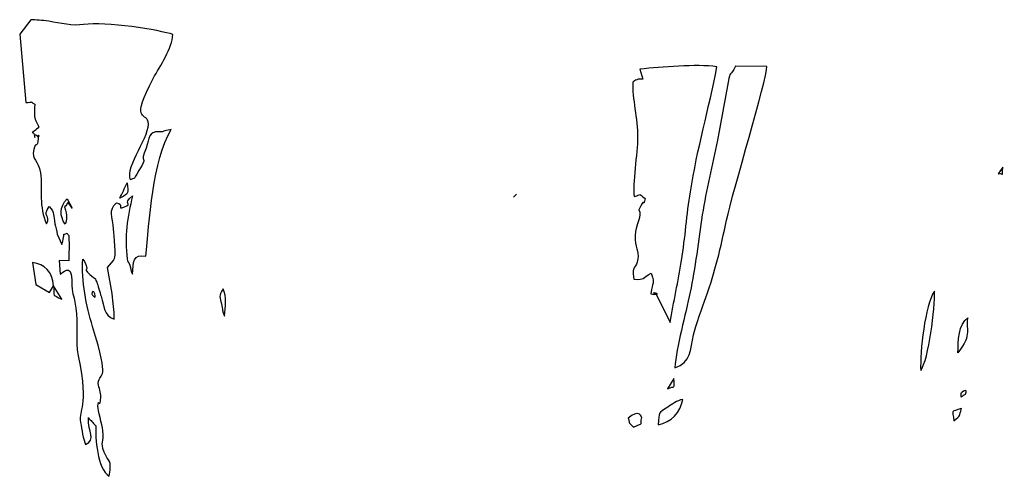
# Model space of a CAD drawing. Header units: millimetres. Extents: x 71 to 150, y -119 to -11.
# Tile 29 of 115: x 98 to 113, y -111 to -104. Entities that reach past the tile are written whole.
import ezdxf

# ---------------------------------------------------------------- set-up
doc = ezdxf.new("R2010")
doc.units = ezdxf.units.MM
doc.header["$MEASUREMENT"] = 0
doc.layers.add('layer 1', color=7, linetype='Continuous')

msp = doc.modelspace()

# ---------------------------------------------------------------- linework, layer by layer
at = {"layer": 'layer 1'}
for points, knots in [([(98.153, -105.4035), (98.1838, -105.3809), (98.1978, -105.365), (98.2237, -105.3371), (98.2237, -105.3371), (98.1373, -105.1888), (98.1545, -105.1538), (98.1612, -104.9858), (98.1612, -104.9858), (98.0661, -104.9253), (98.1534, -104.9643), (98.0203, -104.9588), (98.0203, -104.9588), (98.0203, -104.9588), (97.9268, -103.8977), (97.9268, -103.8977), (97.9268, -103.8977), (97.9268, -103.8977), (98.0981, -103.6727), (98.0981, -103.6727), (98.0981, -103.6727), (98.1817, -103.676), (98.2712, -103.6821), (98.3773, -103.6979), (98.3773, -103.6979), (98.5573, -103.7246), (98.7497, -103.7757), (98.9203, -103.7486), (98.9203, -103.7486), (99.2494, -103.6963), (100.1204, -103.8343), (100.3044, -103.9035), (100.3044, -103.9035), (100.3023, -104.1131), (100.1058, -104.3895), (100.0022, -104.5849), (100.0022, -104.5849), (99.6482, -105.2521), (99.8817, -105.114), (99.922, -105.259), (99.922, -105.259), (99.9753, -105.4507), (99.5576, -105.9543), (99.6494, -106.1601), (99.6494, -106.1601), (99.7514, -106.111), (99.6658, -106.1942), (99.8268, -105.9317), (99.8268, -105.9317), (99.902, -105.8091), (99.7864, -105.915), (99.8887, -105.6715), (99.8887, -105.6715), (99.956, -105.5111), (99.9108, -105.4046), (100.095, -105.417), (100.095, -105.417), (100.1891, -105.4233), (100.1332, -105.3959), (100.2794, -105.3811), (100.2794, -105.3811), (99.9958, -105.8524), (99.9321, -106.8254), (99.8865, -107.3499), (99.8865, -107.3499), (99.6891, -107.3073), (99.688, -107.4419), (99.6778, -107.6296), (99.6778, -107.6296), (99.6511, -107.5649), (99.6587, -107.5493), (99.6361, -107.4862), (99.6361, -107.4862), (99.6262, -107.4586), (99.6007, -107.4196), (99.597, -107.3934), (99.597, -107.3934), (99.5528, -107.046), (99.5978, -106.7398), (99.6805, -106.4089), (99.6805, -106.4089), (99.5052, -106.5446), (99.708, -106.525), (99.5438, -106.5868), (99.5438, -106.5868), (99.4271, -106.6308), (99.5597, -106.5324), (99.4284, -106.5212), (99.4284, -106.5212), (99.3012, -106.6314), (99.3699, -106.7302), (99.3837, -106.9304), (99.3837, -106.9304), (99.3901, -107.0235), (99.4384, -107.3603), (99.3835, -107.4158), (99.3835, -107.4158), (99.3835, -107.4158), (99.2929, -107.521), (99.2929, -107.521), (99.2929, -107.521), (99.2929, -107.521), (99.3634, -107.9289), (99.3634, -107.9289), (99.3634, -107.9289), (99.3711, -108.0794), (99.4047, -108.1806), (99.3921, -108.3274), (99.3921, -108.3274), (99.2222, -108.2596), (99.2478, -108.1337), (99.192, -107.9708), (99.192, -107.9708), (99.1716, -107.9113), (99.1404, -107.7906), (99.1235, -107.7525), (99.1235, -107.7525), (99.0813, -107.6578), (99.1265, -107.7246), (99.0488, -107.6588), (99.0488, -107.6588), (98.8579, -107.4972), (99.0585, -107.6325), (98.9081, -107.392), (98.9081, -107.392), (98.88, -107.7296), (98.9615, -108.1252), (99.0584, -108.4395), (99.0584, -108.4395), (99.3381, -109.3464), (99.1708, -109.119), (99.1448, -109.3245), (99.1448, -109.3245), (99.1603, -109.3955), (99.1904, -109.4671), (99.1872, -109.5332), (99.1872, -109.5332), (99.1771, -109.7446), (99.1471, -109.5298), (99.1423, -109.6812), (99.1423, -109.6812), (99.1405, -109.7348), (99.2069, -109.9665), (99.2193, -110.0561), (99.2193, -110.0561), (99.2476, -110.2597), (99.1701, -110.2203), (99.2381, -110.3911), (99.2381, -110.3911), (99.3104, -110.5727), (99.3602, -110.4749), (99.318, -110.7684), (99.318, -110.7684), (99.1234, -110.6529), (99.1034, -110.1598), (99.1073, -109.9829), (99.1073, -109.9829), (99.0585, -109.9324), (99.0346, -109.9022), (98.9933, -109.8569), (98.9933, -109.8569), (98.9897, -110.0883), (99.1156, -110.1895), (98.9514, -110.2737), (98.9514, -110.2737), (98.9136, -110.2026), (98.8905, -110.0367), (98.8722, -109.93), (98.8722, -109.93), (98.833, -109.7009), (99.0089, -109.7512), (98.8359, -108.8952), (98.8359, -108.8952), (98.7878, -108.6572), (98.8335, -108.3928), (98.7987, -108.1533), (98.7987, -108.1533), (98.7565, -107.8632), (98.7387, -107.9976), (98.7346, -107.7119), (98.7346, -107.7119), (98.7309, -107.4461), (98.5862, -107.6171), (98.5558, -107.6268), (98.5558, -107.6268), (98.5558, -107.6268), (98.5414, -107.4151), (98.5414, -107.4151), (98.5414, -107.4151), (98.5414, -107.4151), (98.6898, -107.418), (98.6898, -107.418), (98.6898, -107.418), (98.6899, -107.3271), (98.6951, -107.2333), (98.6931, -107.1438), (98.6931, -107.1438), (98.689, -106.9609), (98.6994, -107.0571), (98.6617, -106.992), (98.6617, -106.992), (98.5829, -107.0272), (98.6337, -106.9766), (98.6051, -107.0576), (98.6051, -107.0576), (98.6051, -107.0576), (98.5897, -107.1395), (98.5897, -107.1395), (98.5897, -107.1395), (98.5888, -107.1336), (98.5841, -107.1585), (98.5795, -107.1672), (98.5795, -107.1672), (98.5795, -107.1672), (98.5113, -107.0059), (98.5113, -107.0059), (98.5113, -107.0059), (98.4992, -106.9591), (98.4841, -106.8908), (98.4739, -106.8437), (98.4739, -106.8437), (98.444, -106.7055), (98.4763, -106.6832), (98.3864, -106.5732), (98.3864, -106.5732), (98.2638, -106.7428), (98.4193, -106.7028), (98.3438, -106.8446), (98.3438, -106.8446), (98.2178, -106.5853), (98.2856, -106.3121), (98.2489, -106.052), (98.2489, -106.052), (98.2212, -105.8552), (98.1064, -105.8499), (98.144, -105.6921), (98.144, -105.6921), (98.1769, -105.554), (98.2052, -105.682), (98.2128, -105.5194), (98.2128, -105.5194), (98.2183, -105.402), (98.2519, -105.5436), (98.192, -105.4732), (98.192, -105.4732), (98.1393, -105.4113), (98.1828, -105.5928), (98.1476, -105.4421), (98.1476, -105.4421), (98.1445, -105.4287), (98.1287, -105.4307), (98.1206, -105.4233), (98.1206, -105.4233), (98.1206, -105.4233), (98.153, -105.4035), (98.153, -105.4035)], [0, 0, 0, 0, 0.0153846, 0.0153846, 0.0153846, 0.0153846, 0.0307692, 0.0307692, 0.0307692, 0.0307692, 0.0461538, 0.0461538, 0.0461538, 0.0461538, 0.0615385, 0.0615385, 0.0615385, 0.0615385, 0.0769231, 0.0769231, 0.0769231, 0.0769231, 0.0923077, 0.0923077, 0.0923077, 0.0923077, 0.1076923, 0.1076923, 0.1076923, 0.1076923, 0.1230769, 0.1230769, 0.1230769, 0.1230769, 0.1384615, 0.1384615, 0.1384615, 0.1384615, 0.1538462, 0.1538462, 0.1538462, 0.1538462, 0.1692308, 0.1692308, 0.1692308, 0.1692308, 0.1846154, 0.1846154, 0.1846154, 0.1846154, 0.2, 0.2, 0.2, 0.2, 0.2153846, 0.2153846, 0.2153846, 0.2153846, 0.2307692, 0.2307692, 0.2307692, 0.2307692, 0.2461538, 0.2461538, 0.2461538, 0.2461538, 0.2615385, 0.2615385, 0.2615385, 0.2615385, 0.2769231, 0.2769231, 0.2769231, 0.2769231, 0.2923077, 0.2923077, 0.2923077, 0.2923077, 0.3076923, 0.3076923, 0.3076923, 0.3076923, 0.3230769, 0.3230769, 0.3230769, 0.3230769, 0.3384615, 0.3384615, 0.3384615, 0.3384615, 0.3538462, 0.3538462, 0.3538462, 0.3538462, 0.3692308, 0.3692308, 0.3692308, 0.3692308, 0.3846154, 0.3846154, 0.3846154, 0.3846154, 0.4, 0.4, 0.4, 0.4, 0.4153846, 0.4153846, 0.4153846, 0.4153846, 0.4307692, 0.4307692, 0.4307692, 0.4307692, 0.4461538, 0.4461538, 0.4461538, 0.4461538, 0.4615385, 0.4615385, 0.4615385, 0.4615385, 0.4769231, 0.4769231, 0.4769231, 0.4769231, 0.4923077, 0.4923077, 0.4923077, 0.4923077, 0.5076923, 0.5076923, 0.5076923, 0.5076923, 0.5230769, 0.5230769, 0.5230769, 0.5230769, 0.5384615, 0.5384615, 0.5384615, 0.5384615, 0.5538462, 0.5538462, 0.5538462, 0.5538462, 0.5692308, 0.5692308, 0.5692308, 0.5692308, 0.5846154, 0.5846154, 0.5846154, 0.5846154, 0.6, 0.6, 0.6, 0.6, 0.6153846, 0.6153846, 0.6153846, 0.6153846, 0.6307692, 0.6307692, 0.6307692, 0.6307692, 0.6461538, 0.6461538, 0.6461538, 0.6461538, 0.6615385, 0.6615385, 0.6615385, 0.6615385, 0.6769231, 0.6769231, 0.6769231, 0.6769231, 0.6923077, 0.6923077, 0.6923077, 0.6923077, 0.7076923, 0.7076923, 0.7076923, 0.7076923, 0.7230769, 0.7230769, 0.7230769, 0.7230769, 0.7384615, 0.7384615, 0.7384615, 0.7384615, 0.7538462, 0.7538462, 0.7538462, 0.7538462, 0.7692308, 0.7692308, 0.7692308, 0.7692308, 0.7846154, 0.7846154, 0.7846154, 0.7846154, 0.8, 0.8, 0.8, 0.8, 0.8153846, 0.8153846, 0.8153846, 0.8153846, 0.8307692, 0.8307692, 0.8307692, 0.8307692, 0.8461538, 0.8461538, 0.8461538, 0.8461538, 0.8615385, 0.8615385, 0.8615385, 0.8615385, 0.8769231, 0.8769231, 0.8769231, 0.8769231, 0.8923077, 0.8923077, 0.8923077, 0.8923077, 0.9076923, 0.9076923, 0.9076923, 0.9076923, 0.9230769, 0.9230769, 0.9230769, 0.9230769, 0.9384615, 0.9384615, 0.9384615, 0.9384615, 0.9538462, 0.9538462, 0.9538462, 0.9538462, 0.9692308, 0.9692308, 0.9692308, 0.9692308, 1, 1, 1, 1]), ([(107.5608, -104.4393), (107.9005, -104.413), (108.4316, -104.3575), (108.7556, -104.4038), (108.7556, -104.4038), (108.633, -105.0556), (108.4514, -105.672), (108.3435, -106.3472), (108.3435, -106.3472), (108.288, -106.6945), (108.2648, -107.0633), (108.2066, -107.4124), (108.2066, -107.4124), (108.1527, -107.735), (108.0854, -108.0615), (108.0279, -108.3773), (108.0279, -108.3773), (108.0279, -108.3773), (107.8148, -107.9359), (107.8148, -107.9359), (107.8148, -107.9359), (107.6758, -107.8873), (107.93, -107.9409), (107.7884, -107.939), (107.7884, -107.939), (107.7408, -107.9384), (107.8208, -107.9612), (107.7313, -107.931), (107.7313, -107.931), (107.7467, -107.7279), (107.8044, -107.8067), (107.7361, -107.6116), (107.7361, -107.6116), (107.5794, -107.6902), (107.6456, -107.7173), (107.4664, -107.7063), (107.4664, -107.7063), (107.4296, -107.4616), (107.5082, -107.5526), (107.5296, -107.3895), (107.5296, -107.3895), (107.5462, -107.263), (107.4764, -107.2221), (107.4872, -107.0245), (107.4872, -107.0245), (107.4967, -106.8516), (107.5478, -106.8302), (107.5572, -106.7008), (107.5572, -106.7008), (107.5662, -106.5763), (107.5056, -106.7063), (107.5742, -106.5655), (107.5742, -106.5655), (107.64, -106.4308), (107.6029, -106.6071), (107.641, -106.4503), (107.641, -106.4503), (107.5324, -106.37), (107.5937, -106.3841), (107.4722, -106.421), (107.4722, -106.421), (107.4427, -106.241), (107.5221, -105.7354), (107.5247, -105.5071), (107.5247, -105.5071), (107.5281, -105.2093), (107.4367, -104.8953), (107.4494, -104.6424), (107.4494, -104.6424), (107.4975, -104.6089), (107.4599, -104.624), (107.5348, -104.5996), (107.5348, -104.5996), (107.5432, -104.5968), (107.608, -104.5961), (107.6031, -104.5993), (107.6031, -104.5993), (107.6031, -104.5993), (107.5608, -104.4393), (107.5608, -104.4393)], [0, 0, 0, 0, 0.047619, 0.047619, 0.047619, 0.047619, 0.0952381, 0.0952381, 0.0952381, 0.0952381, 0.1428571, 0.1428571, 0.1428571, 0.1428571, 0.1904762, 0.1904762, 0.1904762, 0.1904762, 0.2380952, 0.2380952, 0.2380952, 0.2380952, 0.2857143, 0.2857143, 0.2857143, 0.2857143, 0.3333333, 0.3333333, 0.3333333, 0.3333333, 0.3809524, 0.3809524, 0.3809524, 0.3809524, 0.4285714, 0.4285714, 0.4285714, 0.4285714, 0.4761905, 0.4761905, 0.4761905, 0.4761905, 0.5238095, 0.5238095, 0.5238095, 0.5238095, 0.5714286, 0.5714286, 0.5714286, 0.5714286, 0.6190476, 0.6190476, 0.6190476, 0.6190476, 0.6666667, 0.6666667, 0.6666667, 0.6666667, 0.7142857, 0.7142857, 0.7142857, 0.7142857, 0.7619048, 0.7619048, 0.7619048, 0.7619048, 0.8095238, 0.8095238, 0.8095238, 0.8095238, 0.8571429, 0.8571429, 0.8571429, 0.8571429, 0.9047619, 0.9047619, 0.9047619, 0.9047619, 1, 1, 1, 1]), ([(108.1006, -109.0843), (108.1317, -108.7513), (108.2675, -108.2531), (108.3404, -107.9068), (108.3404, -107.9068), (108.4174, -107.541), (108.4715, -107.0969), (108.5294, -106.7072), (108.5294, -106.7072), (108.587, -106.3195), (108.6904, -105.9291), (108.7643, -105.5459), (108.7643, -105.5459), (108.7643, -105.5459), (108.9314, -104.6431), (108.9314, -104.6431), (108.9314, -104.6431), (108.9625, -104.4567), (108.9634, -104.5648), (109.0441, -104.3967), (109.0441, -104.3967), (109.0441, -104.3967), (109.5339, -104.4006), (109.5339, -104.4006), (109.5339, -104.4006), (109.5306, -104.5917), (109.0048, -106.3397), (108.9065, -106.7876), (108.9065, -106.7876), (108.8125, -107.2162), (108.7316, -107.5882), (108.5835, -107.9905), (108.5835, -107.9905), (108.5353, -108.1215), (108.4207, -108.4382), (108.3922, -108.5689), (108.3922, -108.5689), (108.3414, -108.8019), (108.3617, -108.9952), (108.1006, -109.0843)], [0, 0, 0, 0, 0.0909091, 0.0909091, 0.0909091, 0.0909091, 0.1818182, 0.1818182, 0.1818182, 0.1818182, 0.2727273, 0.2727273, 0.2727273, 0.2727273, 0.3636364, 0.3636364, 0.3636364, 0.3636364, 0.4545455, 0.4545455, 0.4545455, 0.4545455, 0.5454545, 0.5454545, 0.5454545, 0.5454545, 0.6363636, 0.6363636, 0.6363636, 0.6363636, 0.7272727, 0.7272727, 0.7272727, 0.7272727, 0.8181818, 0.8181818, 0.8181818, 0.8181818, 1, 1, 1, 1]), ([(113.1965, -105.9623), (113.1753, -106.1532), (113.2201, -106.0421), (113.1233, -106.069), (113.1233, -106.069), (113.1233, -106.069), (113.1965, -105.9623), (113.1965, -105.9623)], [0, 0, 0, 0, 0.3333333, 0.3333333, 0.3333333, 0.3333333, 1, 1, 1, 1]), ([(99.4839, -106.4475), (99.6305, -106.3666), (99.6132, -106.3641), (99.5966, -106.2084), (99.5966, -106.2084), (99.5603, -106.2907), (99.5106, -106.3792), (99.4839, -106.4475)], [0, 0, 0, 0, 0.3333333, 0.3333333, 0.3333333, 0.3333333, 1, 1, 1, 1]), ([(98.6247, -106.5797), (98.6915, -106.5397), (98.6384, -106.4457), (98.7408, -106.6036), (98.7408, -106.6036), (98.7408, -106.6036), (98.6617, -106.4544), (98.6617, -106.4544), (98.6617, -106.4544), (98.5412, -106.5884), (98.5483, -106.7202), (98.6317, -106.8499), (98.6317, -106.8499), (98.6669, -106.7814), (98.6642, -106.7276), (98.6247, -106.5797)], [0, 0, 0, 0, 0.2, 0.2, 0.2, 0.2, 0.4, 0.4, 0.4, 0.4, 0.6, 0.6, 0.6, 0.6, 1, 1, 1, 1]), ([(98.4525, -107.8076), (98.4525, -107.8076), (98.3916, -107.9101), (98.3916, -107.9101), (98.3916, -107.9101), (98.3916, -107.9101), (98.1789, -107.7862), (98.1789, -107.7862), (98.1789, -107.7862), (98.1789, -107.7862), (98.1243, -107.4483), (98.1243, -107.4483), (98.1243, -107.4483), (98.315, -107.4654), (98.4386, -107.5961), (98.4525, -107.8076)], [0, 0, 0, 0, 0.2, 0.2, 0.2, 0.2, 0.4, 0.4, 0.4, 0.4, 0.6, 0.6, 0.6, 0.6, 1, 1, 1, 1]), ([(98.4525, -107.8076), (98.4525, -107.8076), (98.5826, -108.0171), (98.5826, -108.0171), (98.5826, -108.0171), (98.4206, -107.9361), (98.4722, -107.9936), (98.4525, -107.8076)], [0, 0, 0, 0, 0.3333333, 0.3333333, 0.3333333, 0.3333333, 1, 1, 1, 1]), ([(99.0477, -107.9366), (99.0441, -107.8877), (99.0713, -107.8746), (99.0924, -107.9342), (99.0924, -107.9342), (99.1293, -108.0384), (99.0484, -107.9462), (99.0477, -107.9366)], [0, 0, 0, 0, 0.3333333, 0.3333333, 0.3333333, 0.3333333, 1, 1, 1, 1]), ([(101.0662, -108.1117), (101.0402, -107.9743), (101.0099, -107.9735), (101.0847, -107.8559), (101.0847, -107.8559), (101.1474, -107.9751), (101.1219, -108.1346), (101.1069, -108.2793), (101.1069, -108.2793), (101.0598, -108.1378), (101.0905, -108.2405), (101.0662, -108.1117)], [0, 0, 0, 0, 0.25, 0.25, 0.25, 0.25, 0.5, 0.5, 0.5, 0.5, 1, 1, 1, 1]), ([(111.9211, -109.1251), (111.9108, -108.8268), (111.9856, -108.1162), (112.1343, -107.8903), (112.1343, -107.8903), (112.1462, -108.1478), (112.0488, -108.9515), (111.9211, -109.1251)], [0, 0, 0, 0, 0.3333333, 0.3333333, 0.3333333, 0.3333333, 1, 1, 1, 1]), ([(112.5006, -108.8478), (112.7374, -108.554), (112.6059, -108.4668), (112.6522, -108.3082), (112.6522, -108.3082), (112.5097, -108.3844), (112.5004, -108.6876), (112.5006, -108.8478)], [0, 0, 0, 0, 0.3333333, 0.3333333, 0.3333333, 0.3333333, 1, 1, 1, 1]), ([(107.9894, -109.4087), (107.9894, -109.4087), (108.0869, -109.2481), (108.0869, -109.2481), (108.0869, -109.2481), (108.097, -109.427), (108.1099, -109.353), (107.9894, -109.4087)], [0, 0, 0, 0, 0.3333333, 0.3333333, 0.3333333, 0.3333333, 1, 1, 1, 1]), ([(112.547, -109.4781), (112.5491, -109.4645), (112.672, -109.3791), (112.6174, -109.4935), (112.6174, -109.4935), (112.6174, -109.4935), (112.5949, -109.5012), (112.5949, -109.5012), (112.5949, -109.5012), (112.5821, -109.4994), (112.5302, -109.5873), (112.547, -109.4781)], [0, 0, 0, 0, 0.25, 0.25, 0.25, 0.25, 0.5, 0.5, 0.5, 0.5, 1, 1, 1, 1]), ([(107.8425, -109.9674), (107.8688, -109.7581), (107.829, -109.8019), (107.9941, -109.6925), (107.9941, -109.6925), (108.0649, -109.6456), (108.1308, -109.5942), (108.2262, -109.5726), (108.2262, -109.5726), (108.1878, -109.779), (108.0533, -109.927), (107.8425, -109.9674)], [0, 0, 0, 0, 0.25, 0.25, 0.25, 0.25, 0.5, 0.5, 0.5, 0.5, 1, 1, 1, 1]), ([(107.3764, -109.864), (107.5759, -109.7145), (107.5789, -109.8494), (107.5878, -109.855), (107.5878, -109.855), (107.5515, -109.9885), (107.6449, -109.9211), (107.4583, -110.0037), (107.4583, -110.0037), (107.3577, -109.9126), (107.4128, -109.9419), (107.3764, -109.864)], [0, 0, 0, 0, 0.25, 0.25, 0.25, 0.25, 0.5, 0.5, 0.5, 0.5, 1, 1, 1, 1]), ([(112.4376, -109.9063), (112.4134, -109.7247), (112.3815, -109.774), (112.557, -109.7133), (112.557, -109.7133), (112.5158, -109.8417), (112.5509, -109.81), (112.4376, -109.9063)], [0, 0, 0, 0, 0.3333333, 0.3333333, 0.3333333, 0.3333333, 1, 1, 1, 1])]:
    msp.add_open_spline(points, degree=3, knots=knots, dxfattribs=at)
msp.add_open_spline([(105.5999, -106.4263), (105.5663, -106.4586), (105.7095, -106.3206), (105.5999, -106.4263)], degree=3, dxfattribs=at)

doc.saveas('drawing.dxf')
